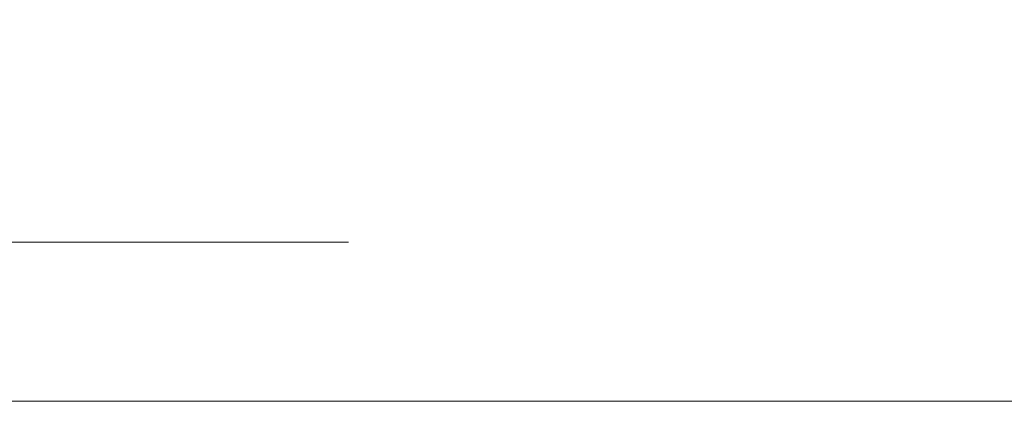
# Model space of a CAD drawing. Header units: millimetres. Extents: x 213386 to 506888, y 183055 to 450952.
# Tile 182 of 256: x 387505 to 387535, y 284292 to 284304. Entities that reach past the tile are written whole.
import ezdxf

# ---------------------------------------------------------------- set-up
doc = ezdxf.new("R2010")
doc.units = ezdxf.units.MM
doc.linetypes.add('ČÁRKOVANÁ', pattern=[19.049999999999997, 12.7, -6.35])
doc.layers.add('FASÁDA DETAILNÍ', color=255, linetype='Continuous', lineweight=0)

msp = doc.modelspace()

# ---------------------------------------------------------------- linework, layer by layer
at = {"layer": 'FASÁDA DETAILNÍ'}
msp.add_lwpolyline([(399616.6382373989, 284292.1544280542), (373036.6382373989, 284292.1544280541), (373036.6382373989, 307972.1544280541), (399616.6382373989, 307972.1544280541)], close=True, dxfattribs=at)
at = {"layer": 'FASÁDA DETAILNÍ', "linetype": 'ČÁRKOVANÁ', "ltscale": 5}
msp.add_lwpolyline([(399611.6382373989, 284297.1544280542), (373041.6382373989, 284297.1544280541), (373041.6382373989, 307967.1544280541), (399611.6382373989, 307967.1544280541)], close=True, dxfattribs=at)

doc.saveas('drawing.dxf')
